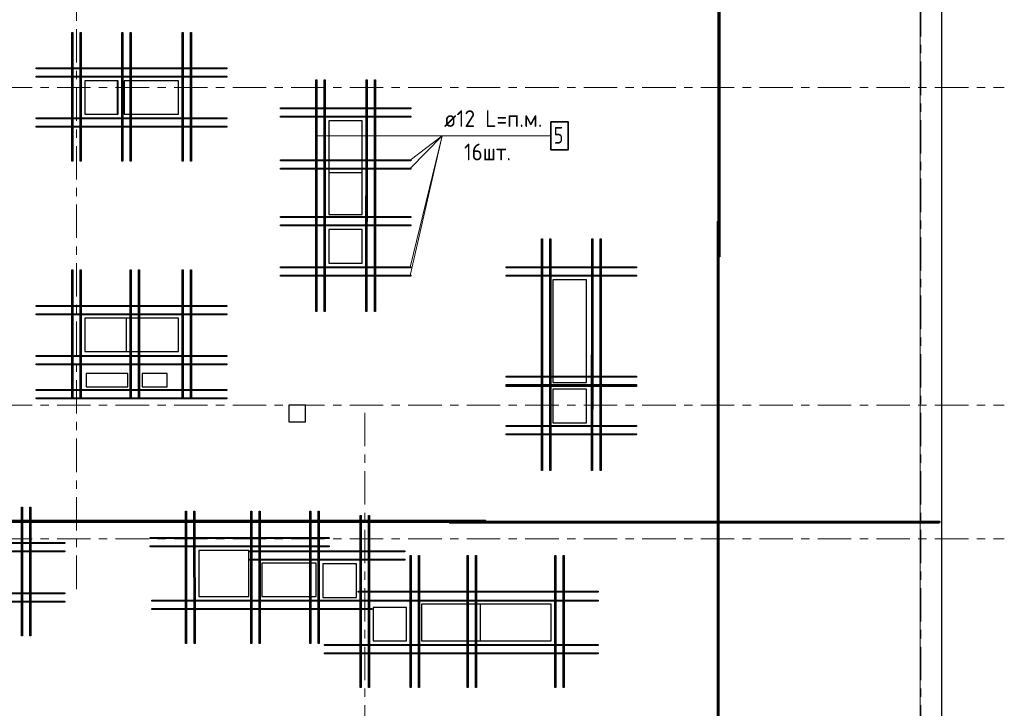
# Model space of a CAD drawing. Header units: metres. Extents: x -38 to 100, y -15 to 21.
# Tile 16 of 90: x 51 to 63, y 5 to 14. Entities that reach past the tile are written whole.
import ezdxf

# ---------------------------------------------------------------- set-up
doc = ezdxf.new("R2010")
doc.units = ezdxf.units.M
doc.linetypes.add('______11', pattern=[0.5, 0.4, -0.05, 0, -0.05])
doc.linetypes.add('______5', pattern=[1.1, 0.8, -0.1, 0.1, -0.1])
for name, color, linetype, lineweight in [('XR$2$Осевая линия (1)', 7, '______5', 13), ('XR$3$Арм. стержнями нижней зоны', 180, 'Continuous', 35), ('XR$3$Арм.стержн. Доп. арматура', 180, 'Continuous', 35), ('XR$3$ВК__отв в полу 1-2 эт', 220, 'Continuous', 25), ('XR$3$Перекрытие (1)', 7, 'Continuous', 35), ('XR$5$Арм. стержнями верхней зоны', 180, 'Continuous', 35), ('XR$5$Арм. стержнями нижней зоны', 180, 'Continuous', 35), ('XR$5$Арм.стержн. Доп. арматура', 180, 'Continuous', 35), ('XR$5$Общий слой (1)_1', 7, 'Continuous', 13), ('XR$5$Перекрытие (1)', 7, 'Continuous', 35)]:
    doc.layers.add(name, color=color, linetype=linetype, lineweight=lineweight)
doc.styles.add('ISOCPEUR', font='txt')

msp = doc.modelspace()

# ---------------------------------------------------------------- linework, layer by layer
at = {"layer": 'XR$2$Осевая линия (1)', "color": 253, "linetype": '______11', "lineweight": 13, "true_color": 0xa0a0a0, "transparency": 33554687}
for p, q in [((51.5, 6.8), (51.5, 19.78)), ((61.6, -3.39), (61.6, 19.78)), ((-2.63, 12.8), (62.6, 12.8)), ((-2.63, 9), (62.6, 9)), ((54.95, -3.39), (54.95, 8.98)), ((-2.63, 7.4), (62.6, 7.4))]:
    msp.add_line(p, q, dxfattribs=at)
at = {"layer": 'XR$3$Арм. стержнями нижней зоны', "color": 4, "linetype": 'Continuous', "lineweight": 50, "transparency": 33554687}
for points in [[(56.385, 7.6052), (44.685, 7.6052), (44.685, 7.6152), (56.385, 7.6152), (56.385, 7.6052)], [(61.825, 7.5952), (55.965, 7.5952), (55.965, 7.6052), (61.825, 7.6052), (61.825, 7.5952)]]:
    msp.add_lwpolyline(points, dxfattribs=at)
at = {"layer": 'XR$3$Арм.стержн. Доп. арматура', "color": 7, "linetype": 'Continuous', "lineweight": 13, "transparency": 33554687}
for q in [(54.3707, 12.2221), (54.3707, 12.2221), (54.4707, 12.2221), (54.4707, 12.2221), (54.9707, 12.2221), (54.9707, 12.2221), (55.0707, 12.2221), (55.0707, 12.2221), (55.4945, 10.6502), (55.4945, 10.5502), (55.4945, 10.6502), (55.4945, 10.5502), (55.4946, 11.8303), (55.4946, 11.9303), (55.4946, 11.8303), (55.4946, 11.9303), (57.1774, 12.222)]:
    msp.add_line((55.8774, 12.222), q, dxfattribs=at)
at = {"layer": 'XR$3$Арм.стержн. Доп. арматура', "color": 34, "linetype": 'Continuous', "lineweight": 25, "transparency": 33554687}
for points in [[(51.4441, 11.9202), (51.4441, 13.4602), (51.4561, 13.4602), (51.4561, 11.9202), (51.4441, 11.9202)], [(51.4441, 11.9202), (51.4441, 13.4602), (51.4561, 13.4602), (51.4561, 11.9202), (51.4441, 11.9202)], [(51.5441, 11.9202), (51.5441, 13.4602), (51.5561, 13.4602), (51.5561, 11.9202), (51.5441, 11.9202)], [(51.5441, 11.9202), (51.5441, 13.4602), (51.5561, 13.4602), (51.5561, 11.9202), (51.5441, 11.9202)], [(52.044, 11.9202), (52.044, 13.4602), (52.056, 13.4602), (52.056, 11.9202), (52.044, 11.9202)], [(52.044, 11.9202), (52.044, 13.4602), (52.056, 13.4602), (52.056, 11.9202), (52.044, 11.9202)], [(52.144, 11.9202), (52.144, 13.4602), (52.156, 13.4602), (52.156, 11.9202), (52.144, 11.9202)], [(52.144, 11.9202), (52.144, 13.4602), (52.156, 13.4602), (52.156, 11.9202), (52.144, 11.9202)], [(52.5801, 13.0241), (51.02, 13.0241), (51.02, 13.0361), (52.5801, 13.0361), (52.5801, 13.0241)], [(52.5801, 13.0241), (51.02, 13.0241), (51.02, 13.0361), (52.5801, 13.0361), (52.5801, 13.0241)], [(52.5801, 12.9241), (51.02, 12.9241), (51.02, 12.9361), (52.5801, 12.9361), (52.5801, 12.9241)], [(52.5801, 12.9241), (51.02, 12.9241), (51.02, 12.9361), (52.5801, 12.9361), (52.5801, 12.9241)], [(52.5801, 12.4243), (51.02, 12.4243), (51.02, 12.4363), (52.5801, 12.4363), (52.5801, 12.4243)], [(52.5801, 12.4243), (51.02, 12.4243), (51.02, 12.4363), (52.5801, 12.4363), (52.5801, 12.4243)], [(52.5801, 12.3243), (51.02, 12.3243), (51.02, 12.3363), (52.5801, 12.3363), (52.5801, 12.3243)], [(52.5801, 12.3243), (51.02, 12.3243), (51.02, 12.3363), (52.5801, 12.3363), (52.5801, 12.3243)], [(54.3645, 10.1202), (54.3647, 12.2708), (54.3767, 12.2708), (54.3765, 10.1202), (54.3645, 10.1202)], [(54.3645, 10.1202), (54.3647, 12.2708), (54.3767, 12.2708), (54.3765, 10.1202), (54.3645, 10.1202)], [(54.4645, 10.1202), (54.4647, 12.2708), (54.4767, 12.2708), (54.4765, 10.1202), (54.4645, 10.1202)], [(54.4645, 10.1202), (54.4647, 12.2708), (54.4767, 12.2708), (54.4765, 10.1202), (54.4645, 10.1202)], [(54.9645, 10.1202), (54.9647, 12.2708), (54.9767, 12.2708), (54.9765, 10.1202), (54.9645, 10.1202)], [(54.9645, 10.1202), (54.9647, 12.2708), (54.9767, 12.2708), (54.9765, 10.1202), (54.9645, 10.1202)], [(55.0645, 10.1202), (55.0647, 12.2708), (55.0767, 12.2708), (55.0765, 10.1202), (55.0645, 10.1202)], [(55.0645, 10.1202), (55.0647, 12.2708), (55.0767, 12.2708), (55.0765, 10.1202), (55.0645, 10.1202)], [(55.5006, 11.9243), (53.9406, 11.9243), (53.9406, 11.9363), (55.5006, 11.9363), (55.5006, 11.9243)], [(55.5006, 11.9243), (53.9406, 11.9243), (53.9406, 11.9363), (55.5006, 11.9363), (55.5006, 11.9243)], [(55.5006, 11.8243), (53.9406, 11.8243), (53.9406, 11.8363), (55.5006, 11.8363), (55.5006, 11.8243)], [(55.5006, 11.8243), (53.9406, 11.8243), (53.9406, 11.8363), (55.5006, 11.8363), (55.5006, 11.8243)], [(55.5005, 11.2441), (53.9405, 11.2441), (53.9405, 11.2561), (55.5005, 11.2561), (55.5005, 11.2441)], [(55.5005, 11.2441), (53.9405, 11.2441), (53.9405, 11.2561), (55.5005, 11.2561), (55.5005, 11.2441)], [(55.5005, 11.1441), (53.9405, 11.1441), (53.9405, 11.1561), (55.5005, 11.1561), (55.5005, 11.1441)], [(55.5005, 11.1441), (53.9405, 11.1441), (53.9405, 11.1561), (55.5005, 11.1561), (55.5005, 11.1441)], [(51.4441, 9.0784), (51.4441, 10.6184), (51.4561, 10.6184), (51.4561, 9.0784), (51.4441, 9.0784)], [(51.4441, 9.0784), (51.4441, 10.6184), (51.4561, 10.6184), (51.4561, 9.0784), (51.4441, 9.0784)], [(51.5441, 9.0784), (51.5441, 10.6184), (51.5561, 10.6184), (51.5561, 9.0784), (51.5441, 9.0784)], [(51.5441, 9.0784), (51.5441, 10.6184), (51.5561, 10.6184), (51.5561, 9.0784), (51.5441, 9.0784)], [(52.144, 9.0784), (52.144, 10.6184), (52.156, 10.6184), (52.156, 9.0784), (52.144, 9.0784)], [(52.144, 9.0784), (52.144, 10.6184), (52.156, 10.6184), (52.156, 9.0784), (52.144, 9.0784)], [(52.244, 9.0784), (52.244, 10.6184), (52.256, 10.6184), (52.256, 9.0784), (52.244, 9.0784)], [(52.244, 9.0784), (52.244, 10.6184), (52.256, 10.6184), (52.256, 9.0784), (52.244, 9.0784)], [(55.5005, 10.6442), (53.9405, 10.6442), (53.9405, 10.6562), (55.5005, 10.6562), (55.5005, 10.6442)], [(55.5005, 10.6442), (53.9405, 10.6442), (53.9405, 10.6562), (55.5005, 10.6562), (55.5005, 10.6442)], [(55.5005, 10.5442), (53.9405, 10.5442), (53.9405, 10.5562), (55.5005, 10.5562), (55.5005, 10.5442)], [(55.5005, 10.5442), (53.9405, 10.5442), (53.9405, 10.5562), (55.5005, 10.5562), (55.5005, 10.5442)], [(52.6801, 10.1823), (51.02, 10.1823), (51.02, 10.1943), (52.6801, 10.1943), (52.6801, 10.1823)], [(52.6801, 10.1823), (51.02, 10.1823), (51.02, 10.1943), (52.6801, 10.1943), (52.6801, 10.1823)], [(52.6801, 10.0823), (51.02, 10.0823), (51.02, 10.0943), (52.6801, 10.0943), (52.6801, 10.0823)], [(52.6801, 10.0823), (51.02, 10.0823), (51.02, 10.0943), (52.6801, 10.0943), (52.6801, 10.0823)], [(57.0639, 8.2201), (57.064, 9.6798), (57.076, 9.6798), (57.0759, 8.2201), (57.0639, 8.2201)], [(57.0639, 8.2201), (57.064, 9.6798), (57.076, 9.6798), (57.0759, 8.2201), (57.0639, 8.2201)], [(57.1639, 8.2201), (57.164, 9.6798), (57.176, 9.6798), (57.1759, 8.2201), (57.1639, 8.2201)], [(57.1639, 8.2201), (57.164, 9.6798), (57.176, 9.6798), (57.1759, 8.2201), (57.1639, 8.2201)], [(57.6639, 8.2201), (57.664, 9.6798), (57.676, 9.6798), (57.6759, 8.2201), (57.6639, 8.2201)], [(57.6639, 8.2201), (57.664, 9.6798), (57.676, 9.6798), (57.6759, 8.2201), (57.6639, 8.2201)], [(57.7639, 8.2201), (57.764, 9.6798), (57.776, 9.6798), (57.7759, 8.2201), (57.7639, 8.2201)], [(57.7639, 8.2201), (57.764, 9.6798), (57.776, 9.6798), (57.7759, 8.2201), (57.7639, 8.2201)], [(52.6801, 9.5825), (51.02, 9.5824), (51.02, 9.5944), (52.6801, 9.5945), (52.6801, 9.5825)], [(52.6801, 9.5825), (51.02, 9.5824), (51.02, 9.5944), (52.6801, 9.5945), (52.6801, 9.5825)], [(52.6801, 9.4825), (51.02, 9.4824), (51.02, 9.4944), (52.6801, 9.4945), (52.6801, 9.4825)], [(52.6801, 9.4825), (51.02, 9.4824), (51.02, 9.4944), (52.6801, 9.4945), (52.6801, 9.4825)], [(58.1999, 9.3333), (56.6399, 9.3333), (56.6399, 9.3453), (58.1999, 9.3453), (58.1999, 9.3333)], [(58.1999, 9.3333), (56.6399, 9.3333), (56.6399, 9.3453), (58.1999, 9.3453), (58.1999, 9.3333)], [(58.1999, 9.2333), (56.6399, 9.2333), (56.6399, 9.2453), (58.1999, 9.2453), (58.1999, 9.2333)], [(58.1999, 9.2333), (56.6399, 9.2333), (56.6399, 9.2453), (58.1999, 9.2453), (58.1999, 9.2333)], [(58.1999, 8.7441), (56.6399, 8.7441), (56.6399, 8.7561), (58.1999, 8.7561), (58.1999, 8.7441)], [(58.1999, 8.7441), (56.6399, 8.7441), (56.6399, 8.7561), (58.1999, 8.7561), (58.1999, 8.7441)], [(58.1999, 8.6441), (56.6399, 8.6441), (56.6399, 8.6561), (58.1999, 8.6561), (58.1999, 8.6441)], [(58.1999, 8.6441), (56.6399, 8.6441), (56.6399, 8.6561), (58.1999, 8.6561), (58.1999, 8.6441)], [(52.8071, 6.1501), (52.807, 7.7301), (52.819, 7.7301), (52.8191, 6.1501), (52.8071, 6.1501)], [(52.8071, 6.1501), (52.807, 7.7301), (52.819, 7.7301), (52.8191, 6.1501), (52.8071, 6.1501)], [(52.9071, 6.1501), (52.907, 7.7301), (52.919, 7.7301), (52.9191, 6.1501), (52.9071, 6.1501)], [(52.9071, 6.1501), (52.907, 7.7301), (52.919, 7.7301), (52.9191, 6.1501), (52.9071, 6.1501)], [(53.5869, 6.1501), (53.5869, 7.7301), (53.5989, 7.7301), (53.5989, 6.1501), (53.5869, 6.1501)], [(53.5869, 6.1501), (53.5869, 7.7301), (53.5989, 7.7301), (53.5989, 6.1501), (53.5869, 6.1501)], [(53.6869, 6.1501), (53.6869, 7.7301), (53.6989, 7.7301), (53.6989, 6.1501), (53.6869, 6.1501)], [(53.6869, 6.1501), (53.6869, 7.7301), (53.6989, 7.7301), (53.6989, 6.1501), (53.6869, 6.1501)], [(54.2911, 6.1501), (54.2911, 7.7301), (54.3031, 7.7301), (54.3031, 6.1501), (54.2911, 6.1501)], [(54.2911, 6.1501), (54.2911, 7.7301), (54.3031, 7.7301), (54.3031, 6.1501), (54.2911, 6.1501)], [(54.3911, 6.1501), (54.3911, 7.7301), (54.4031, 7.7301), (54.4031, 6.1501), (54.3911, 6.1501)], [(54.3911, 6.1501), (54.3911, 7.7301), (54.4031, 7.7301), (54.4031, 6.1501), (54.3911, 6.1501)], [(54.8941, 5.6202), (54.8941, 7.6802), (54.9061, 7.6802), (54.9061, 5.6202), (54.8941, 5.6202)], [(54.8941, 5.6202), (54.8941, 7.6802), (54.9061, 7.6802), (54.9061, 5.6202), (54.8941, 5.6202)], [(54.9941, 5.6202), (54.9941, 7.6802), (55.0061, 7.6802), (55.0061, 5.6202), (54.9941, 5.6202)], [(54.9941, 5.6202), (54.9941, 7.6802), (55.0061, 7.6802), (55.0061, 5.6202), (54.9941, 5.6202)], [(54.523, 7.404), (52.383, 7.404), (52.383, 7.416), (54.523, 7.416), (54.523, 7.404)], [(54.523, 7.404), (52.383, 7.404), (52.383, 7.416), (54.523, 7.416), (54.523, 7.404)], [(54.523, 7.304), (52.383, 7.304), (52.383, 7.316), (54.523, 7.316), (54.523, 7.304)], [(54.523, 7.304), (52.383, 7.304), (52.383, 7.316), (54.523, 7.316), (54.523, 7.304)], [(53.57, 7.2556), (55.43, 7.2563), (55.43, 7.2443), (53.57, 7.2436), (53.57, 7.2556)], [(53.57, 7.2556), (55.43, 7.2563), (55.43, 7.2443), (53.57, 7.2436), (53.57, 7.2556)], [(55.4942, 5.6202), (55.4943, 7.2002), (55.5063, 7.2002), (55.5062, 5.6202), (55.4942, 5.6202)], [(55.4942, 5.6202), (55.4943, 7.2002), (55.5063, 7.2002), (55.5062, 5.6202), (55.4942, 5.6202)], [(55.5942, 5.6202), (55.5943, 7.2002), (55.6063, 7.2002), (55.6062, 5.6202), (55.5942, 5.6202)], [(55.5942, 5.6202), (55.5943, 7.2002), (55.6063, 7.2002), (55.6062, 5.6202), (55.5942, 5.6202)], [(56.1734, 5.6202), (56.1734, 7.2002), (56.1854, 7.2002), (56.1854, 5.6202), (56.1734, 5.6202)], [(56.1734, 5.6202), (56.1734, 7.2002), (56.1854, 7.2002), (56.1854, 5.6202), (56.1734, 5.6202)], [(56.2734, 5.6202), (56.2734, 7.2002), (56.2854, 7.2002), (56.2854, 5.6202), (56.2734, 5.6202)], [(56.2734, 5.6202), (56.2734, 7.2002), (56.2854, 7.2002), (56.2854, 5.6202), (56.2734, 5.6202)], [(57.2239, 5.6202), (57.2239, 7.2002), (57.2359, 7.2002), (57.2359, 5.6202), (57.2239, 5.6202)], [(57.2239, 5.6202), (57.2239, 7.2002), (57.2359, 7.2002), (57.2359, 5.6202), (57.2239, 5.6202)], [(57.3239, 5.6202), (57.3239, 7.2002), (57.3359, 7.2002), (57.3359, 5.6202), (57.3239, 5.6202)], [(57.3239, 5.6202), (57.3239, 7.2002), (57.3359, 7.2002), (57.3359, 5.6202), (57.3239, 5.6202)], [(53.5701, 7.1556), (55.4301, 7.1563), (55.4301, 7.1443), (53.5701, 7.1436), (53.5701, 7.1556)], [(53.5701, 7.1556), (55.4301, 7.1563), (55.4301, 7.1443), (53.5701, 7.1436), (53.5701, 7.1556)], [(57.74, 6.7641), (54.87, 6.7641), (54.87, 6.7761), (57.74, 6.7761), (57.74, 6.7641)], [(57.74, 6.7641), (54.87, 6.7641), (54.87, 6.7761), (57.74, 6.7761), (57.74, 6.7641)], [(52.403, 6.6662), (55.353, 6.6661), (55.353, 6.6541), (52.403, 6.6542), (52.403, 6.6662)], [(52.403, 6.6662), (55.353, 6.6661), (55.353, 6.6541), (52.403, 6.6542), (52.403, 6.6662)], [(57.74, 6.6542), (54.47, 6.6541), (54.47, 6.6661), (57.74, 6.6662), (57.74, 6.6542)], [(57.74, 6.6542), (54.47, 6.6541), (54.47, 6.6661), (57.74, 6.6662), (57.74, 6.6542)], [(52.403, 6.5662), (55.033, 6.5661), (55.033, 6.5541), (52.403, 6.5542), (52.403, 6.5662)], [(52.403, 6.5662), (55.033, 6.5661), (55.033, 6.5541), (52.403, 6.5542), (52.403, 6.5662)], [(57.74, 6.1243), (54.47, 6.1242), (54.47, 6.1362), (57.74, 6.1363), (57.74, 6.1243)], [(57.74, 6.1243), (54.47, 6.1242), (54.47, 6.1362), (57.74, 6.1363), (57.74, 6.1243)], [(57.74, 6.0243), (54.47, 6.0242), (54.47, 6.0362), (57.74, 6.0363), (57.74, 6.0243)], [(57.74, 6.0243), (54.47, 6.0242), (54.47, 6.0362), (57.74, 6.0363), (57.74, 6.0243)]]:
    msp.add_lwpolyline(points, dxfattribs=at)
at = {"layer": 'XR$3$Арм.стержн. Доп. арматура', "color": 7, "linetype": 'Continuous', "lineweight": 35, "transparency": 33554687}
msp.add_lwpolyline([(57.1774, 12.0553), (57.3841, 12.0553), (57.3841, 12.3887), (57.1774, 12.3887), (57.1774, 12.0553)], dxfattribs=at)
at = {"layer": 'XR$3$ВК__отв в полу 1-2 эт', "color": 7, "linetype": 'Continuous', "lineweight": 13, "transparency": 33554687}
msp.add_lwpolyline([(61.5919, -0.2051), (61.5919, 16.4849), (45.9119, 16.4849), (45.9119, 12.0549), (43.0719, 12.0549), (43.0719, 11.5249), (40.7619, 11.5249), (40.7619, 16.3949), (32.9919, 16.3949), (32.9919, 9.0449)], dxfattribs=at)
at = {"layer": 'XR$3$Перекрытие (1)', "color": 7, "linetype": 'Continuous', "lineweight": 25, "transparency": 33554687}
for p, q in [((61.85, 16.6502), (61.85, -0.2498)), ((51.6, 12.8802), (51.6, 12.4802)), ((52, 12.8802), (51.6, 12.8802)), ((52, 12.4802), (52, 12.8802)), ((51.6, 12.4802), (52, 12.4802)), ((54.5206, 11.7803), (54.5206, 11.2803)), ((54.9206, 11.7803), (54.5206, 11.7803)), ((54.9206, 11.2803), (54.9206, 11.7803)), ((54.5206, 11.2803), (54.9206, 11.2803)), ((54.5206, 11.1002), (54.5206, 10.7002)), ((54.9206, 11.1002), (54.5206, 11.1002)), ((54.9206, 10.7002), (54.9206, 11.1002)), ((54.5206, 10.7002), (54.9206, 10.7002)), ((51.6, 10.0404), (51.6, 9.6404)), ((52.1, 10.0404), (51.6, 10.0404)), ((52.1, 9.6404), (52.1, 10.0404)), ((51.6, 9.6404), (52.1, 9.6404)), ((51.6156, 9.3795), (51.6156, 9.2195)), ((52.1156, 9.3795), (51.6156, 9.3795)), ((52.1156, 9.2195), (52.1156, 9.3795)), ((52.2856, 9.3795), (52.2856, 9.2195)), ((52.5856, 9.3795), (52.2856, 9.3795)), ((52.5856, 9.2195), (52.5856, 9.3795)), ((51.6156, 9.2195), (52.1156, 9.2195)), ((52.2856, 9.2195), (52.5856, 9.2195)), ((57.2005, 9.1893), (57.2005, 8.7893)), ((57.6005, 9.1893), (57.2005, 9.1893)), ((57.6005, 8.7893), (57.6005, 9.1893)), ((54.04, 9.0002), (54.04, 8.8003)), ((54.24, 9.0002), (54.04, 9.0002)), ((54.24, 8.8003), (54.24, 9.0002)), ((54.04, 8.8003), (54.24, 8.8003)), ((57.2005, 8.7893), (57.6005, 8.7893)), ((52.963, 7.2601), (52.963, 6.7101)), ((53.563, 7.2601), (52.963, 7.2601)), ((53.563, 6.7101), (53.563, 7.2601)), ((54.4501, 7.1002), (54.4501, 6.7002)), ((54.8501, 7.1002), (54.4501, 7.1002)), ((54.8501, 6.7002), (54.8501, 7.1002)), ((52.963, 6.7101), (53.563, 6.7101)), ((54.4501, 6.7002), (54.8501, 6.7002)), ((56.3297, 6.6202), (56.3297, 6.1802)), ((57.1797, 6.6202), (56.3297, 6.6202)), ((57.1797, 6.1802), (57.1797, 6.6202)), ((55.05, 6.5802), (55.05, 6.1802)), ((55.45, 6.5802), (55.05, 6.5802)), ((55.45, 6.1802), (55.45, 6.5802)), ((55.05, 6.1802), (55.45, 6.1802)), ((56.3297, 6.1802), (57.1797, 6.1802))]:
    msp.add_line(p, q, dxfattribs=at)
at = {"layer": 'XR$5$Арм. стержнями верхней зоны', "color": 4, "linetype": 'Continuous', "lineweight": 50, "transparency": 33554687}
for points in [[(59.1925, 16.6252), (59.1925, 10.7752), (59.1825, 10.7752), (59.1825, 16.6252), (59.1925, 16.6252)], [(59.1825, 11.1952), (59.1825, -0.2248), (59.1725, -0.2248), (59.1725, 11.1952), (59.1825, 11.1952)]]:
    msp.add_lwpolyline(points, dxfattribs=at)
at = {"layer": 'XR$5$Арм. стержнями нижней зоны', "color": 4, "linetype": 'Continuous', "lineweight": 50, "transparency": 33554687}
for points in [[(56.395, 7.6052), (44.695, 7.6052), (44.695, 7.6152), (56.395, 7.6152), (56.395, 7.6052)], [(61.825, 7.5952), (55.975, 7.5952), (55.975, 7.6052), (61.825, 7.6052), (61.825, 7.5952)]]:
    msp.add_lwpolyline(points, dxfattribs=at)
at = {"layer": 'XR$5$Арм.стержн. Доп. арматура', "color": 34, "linetype": 'Continuous', "lineweight": 25, "transparency": 33554687}
for points in [[(51.4441, 11.9202), (51.4441, 13.4602), (51.4561, 13.4602), (51.4561, 11.9202), (51.4441, 11.9202)], [(51.4441, 11.9202), (51.4441, 13.4602), (51.4561, 13.4602), (51.4561, 11.9202), (51.4441, 11.9202)], [(51.5441, 11.9202), (51.5441, 13.4602), (51.5561, 13.4602), (51.5561, 11.9202), (51.5441, 11.9202)], [(51.5441, 11.9202), (51.5441, 13.4602), (51.5561, 13.4602), (51.5561, 11.9202), (51.5441, 11.9202)], [(52.0438, 11.9202), (52.0438, 13.4602), (52.0558, 13.4602), (52.0558, 11.9202), (52.0438, 11.9202)], [(52.0438, 11.9202), (52.0438, 13.4602), (52.0558, 13.4602), (52.0558, 11.9202), (52.0438, 11.9202)], [(52.7639, 11.9202), (52.7639, 13.4602), (52.7759, 13.4602), (52.7759, 11.9202), (52.7639, 11.9202)], [(52.7639, 11.9202), (52.7639, 13.4602), (52.7759, 13.4602), (52.7759, 11.9202), (52.7639, 11.9202)], [(52.8639, 11.9202), (52.8639, 13.4602), (52.8759, 13.4602), (52.8759, 11.9202), (52.8639, 11.9202)], [(52.8639, 11.9202), (52.8639, 13.4602), (52.8759, 13.4602), (52.8759, 11.9202), (52.8639, 11.9202)], [(53.3, 13.0241), (51.02, 13.0241), (51.02, 13.0361), (53.3, 13.0361), (53.3, 13.0241)], [(53.3, 13.0241), (51.02, 13.0241), (51.02, 13.0361), (53.3, 13.0361), (53.3, 13.0241)], [(53.3, 12.9241), (51.02, 12.9241), (51.02, 12.9361), (53.3, 12.9361), (53.3, 12.9241)], [(53.3, 12.9241), (51.02, 12.9241), (51.02, 12.9361), (53.3, 12.9361), (53.3, 12.9241)], [(54.3645, 10.1202), (54.3647, 12.8908), (54.3767, 12.8908), (54.3765, 10.1202), (54.3645, 10.1202)], [(54.3645, 10.1202), (54.3647, 12.8908), (54.3767, 12.8908), (54.3765, 10.1202), (54.3645, 10.1202)], [(54.4645, 10.1202), (54.4647, 12.8908), (54.4767, 12.8908), (54.4765, 10.1202), (54.4645, 10.1202)], [(54.4645, 10.1202), (54.4647, 12.8908), (54.4767, 12.8908), (54.4765, 10.1202), (54.4645, 10.1202)], [(54.9645, 10.1202), (54.9647, 12.8908), (54.9767, 12.8908), (54.9765, 10.1202), (54.9645, 10.1202)], [(54.9645, 10.1202), (54.9647, 12.8908), (54.9767, 12.8908), (54.9765, 10.1202), (54.9645, 10.1202)], [(55.0645, 10.1202), (55.0647, 12.8908), (55.0767, 12.8908), (55.0765, 10.1202), (55.0645, 10.1202)], [(55.0645, 10.1202), (55.0647, 12.8908), (55.0767, 12.8908), (55.0765, 10.1202), (55.0645, 10.1202)], [(55.5006, 12.5443), (53.9406, 12.5443), (53.9406, 12.5563), (55.5006, 12.5563), (55.5006, 12.5443)], [(55.5006, 12.5443), (53.9406, 12.5443), (53.9406, 12.5563), (55.5006, 12.5563), (55.5006, 12.5443)], [(53.3, 12.4243), (51.02, 12.4243), (51.02, 12.4363), (53.3, 12.4363), (53.3, 12.4243)], [(53.3, 12.4243), (51.02, 12.4243), (51.02, 12.4363), (53.3, 12.4363), (53.3, 12.4243)], [(55.5006, 12.4443), (53.9406, 12.4443), (53.9406, 12.4563), (55.5006, 12.4563), (55.5006, 12.4443)], [(55.5006, 12.4443), (53.9406, 12.4443), (53.9406, 12.4563), (55.5006, 12.4563), (55.5006, 12.4443)], [(53.3, 12.3243), (51.02, 12.3243), (51.02, 12.3363), (53.3, 12.3363), (53.3, 12.3243)], [(53.3, 12.3243), (51.02, 12.3243), (51.02, 12.3363), (53.3, 12.3363), (53.3, 12.3243)], [(57.0639, 8.2201), (57.064, 10.9907), (57.076, 10.9907), (57.0759, 8.2201), (57.0639, 8.2201)], [(57.0639, 8.2201), (57.064, 10.9907), (57.076, 10.9907), (57.0759, 8.2201), (57.0639, 8.2201)], [(57.1639, 8.2201), (57.164, 10.9907), (57.176, 10.9907), (57.1759, 8.2201), (57.1639, 8.2201)], [(57.1639, 8.2201), (57.164, 10.9907), (57.176, 10.9907), (57.1759, 8.2201), (57.1639, 8.2201)], [(57.6639, 8.2201), (57.664, 10.9907), (57.676, 10.9907), (57.6759, 8.2201), (57.6639, 8.2201)], [(57.6639, 8.2201), (57.664, 10.9907), (57.676, 10.9907), (57.6759, 8.2201), (57.6639, 8.2201)], [(57.7639, 8.2201), (57.764, 10.9907), (57.776, 10.9907), (57.7759, 8.2201), (57.7639, 8.2201)], [(57.7639, 8.2201), (57.764, 10.9907), (57.776, 10.9907), (57.7759, 8.2201), (57.7639, 8.2201)], [(51.4441, 9.0784), (51.4441, 10.6184), (51.4561, 10.6184), (51.4561, 9.0784), (51.4441, 9.0784)], [(51.4441, 9.0784), (51.4441, 10.6184), (51.4561, 10.6184), (51.4561, 9.0784), (51.4441, 9.0784)], [(51.5441, 9.0784), (51.5441, 10.6184), (51.5561, 10.6184), (51.5561, 9.0784), (51.5441, 9.0784)], [(51.5441, 9.0784), (51.5441, 10.6184), (51.5561, 10.6184), (51.5561, 9.0784), (51.5441, 9.0784)], [(52.764, 9.0784), (52.764, 10.6184), (52.776, 10.6184), (52.776, 9.0784), (52.764, 9.0784)], [(52.764, 9.0784), (52.764, 10.6184), (52.776, 10.6184), (52.776, 9.0784), (52.764, 9.0784)], [(52.864, 9.0784), (52.864, 10.6184), (52.876, 10.6184), (52.876, 9.0784), (52.864, 9.0784)], [(52.864, 9.0784), (52.864, 10.6184), (52.876, 10.6184), (52.876, 9.0784), (52.864, 9.0784)], [(55.5005, 10.6442), (53.9405, 10.6442), (53.9405, 10.6562), (55.5005, 10.6562), (55.5005, 10.6442)], [(55.5005, 10.6442), (53.9405, 10.6442), (53.9405, 10.6562), (55.5005, 10.6562), (55.5005, 10.6442)], [(58.1999, 10.6442), (56.6399, 10.6442), (56.6399, 10.6562), (58.1999, 10.6562), (58.1999, 10.6442)], [(58.1999, 10.6442), (56.6399, 10.6442), (56.6399, 10.6562), (58.1999, 10.6562), (58.1999, 10.6442)], [(55.5005, 10.5442), (53.9405, 10.5442), (53.9405, 10.5562), (55.5005, 10.5562), (55.5005, 10.5442)], [(55.5005, 10.5442), (53.9405, 10.5442), (53.9405, 10.5562), (55.5005, 10.5562), (55.5005, 10.5442)], [(58.1999, 10.5442), (56.6399, 10.5442), (56.6399, 10.5562), (58.1999, 10.5562), (58.1999, 10.5442)], [(58.1999, 10.5442), (56.6399, 10.5442), (56.6399, 10.5562), (58.1999, 10.5562), (58.1999, 10.5442)], [(53.3001, 10.1823), (51.02, 10.1823), (51.02, 10.1943), (53.3001, 10.1943), (53.3001, 10.1823)], [(53.3001, 10.1823), (51.02, 10.1823), (51.02, 10.1943), (53.3001, 10.1943), (53.3001, 10.1823)], [(53.3001, 10.0823), (51.02, 10.0823), (51.02, 10.0943), (53.3001, 10.0943), (53.3001, 10.0823)], [(53.3001, 10.0823), (51.02, 10.0823), (51.02, 10.0943), (53.3001, 10.0943), (53.3001, 10.0823)], [(53.3001, 9.5825), (51.02, 9.5824), (51.02, 9.5944), (53.3001, 9.5945), (53.3001, 9.5825)], [(53.3001, 9.5825), (51.02, 9.5824), (51.02, 9.5944), (53.3001, 9.5945), (53.3001, 9.5825)], [(53.3001, 9.4825), (51.02, 9.4824), (51.02, 9.4944), (53.3001, 9.4945), (53.3001, 9.4825)], [(53.3001, 9.4825), (51.02, 9.4824), (51.02, 9.4944), (53.3001, 9.4945), (53.3001, 9.4825)], [(58.1999, 9.2225), (56.6399, 9.2225), (56.6399, 9.2345), (58.1999, 9.2345), (58.1999, 9.2225)], [(58.1999, 9.2225), (56.6399, 9.2225), (56.6399, 9.2345), (58.1999, 9.2345), (58.1999, 9.2225)], [(53.3001, 9.1745), (51.02, 9.1745), (51.02, 9.1865), (53.3001, 9.1865), (53.3001, 9.1745)], [(53.3001, 9.1745), (51.02, 9.1745), (51.02, 9.1865), (53.3001, 9.1865), (53.3001, 9.1745)], [(53.3001, 9.0745), (51.02, 9.0745), (51.02, 9.0865), (53.3001, 9.0865), (53.3001, 9.0745)], [(53.3001, 9.0745), (51.02, 9.0745), (51.02, 9.0865), (53.3001, 9.0865), (53.3001, 9.0745)], [(58.1999, 8.7441), (56.6399, 8.7441), (56.6399, 8.7561), (58.1999, 8.7561), (58.1999, 8.7441)], [(58.1999, 8.7441), (56.6399, 8.7441), (56.6399, 8.7561), (58.1999, 8.7561), (58.1999, 8.7441)], [(58.1999, 8.6441), (56.6399, 8.6441), (56.6399, 8.6561), (58.1999, 8.6561), (58.1999, 8.6441)], [(58.1999, 8.6441), (56.6399, 8.6441), (56.6399, 8.6561), (58.1999, 8.6561), (58.1999, 8.6441)], [(50.844, 6.2402), (50.844, 7.7802), (50.856, 7.7802), (50.856, 6.2402), (50.844, 6.2402)], [(50.844, 6.2402), (50.844, 7.7802), (50.856, 7.7802), (50.856, 6.2402), (50.844, 6.2402)], [(50.944, 6.2402), (50.944, 7.7802), (50.956, 7.7802), (50.956, 6.2402), (50.944, 6.2402)], [(50.944, 6.2402), (50.944, 7.7802), (50.956, 7.7802), (50.956, 6.2402), (50.944, 6.2402)], [(52.8071, 6.1501), (52.807, 7.7301), (52.819, 7.7301), (52.8191, 6.1501), (52.8071, 6.1501)], [(52.8071, 6.1501), (52.807, 7.7301), (52.819, 7.7301), (52.8191, 6.1501), (52.8071, 6.1501)], [(52.9071, 6.1501), (52.907, 7.7301), (52.919, 7.7301), (52.9191, 6.1501), (52.9071, 6.1501)], [(52.9071, 6.1501), (52.907, 7.7301), (52.919, 7.7301), (52.9191, 6.1501), (52.9071, 6.1501)], [(53.5869, 6.1501), (53.5869, 7.7301), (53.5989, 7.7301), (53.5989, 6.1501), (53.5869, 6.1501)], [(53.5869, 6.1501), (53.5869, 7.7301), (53.5989, 7.7301), (53.5989, 6.1501), (53.5869, 6.1501)], [(53.6869, 6.1501), (53.6869, 7.7301), (53.6989, 7.7301), (53.6989, 6.1501), (53.6869, 6.1501)], [(53.6869, 6.1501), (53.6869, 7.7301), (53.6989, 7.7301), (53.6989, 6.1501), (53.6869, 6.1501)], [(54.3911, 6.1501), (54.3911, 7.7301), (54.4031, 7.7301), (54.4031, 6.1501), (54.3911, 6.1501)], [(54.3911, 6.1501), (54.3911, 7.7301), (54.4031, 7.7301), (54.4031, 6.1501), (54.3911, 6.1501)], [(54.8941, 5.6202), (54.8941, 7.6802), (54.9061, 7.6802), (54.9061, 5.6202), (54.8941, 5.6202)], [(54.8941, 5.6202), (54.8941, 7.6802), (54.9061, 7.6802), (54.9061, 5.6202), (54.8941, 5.6202)], [(54.9941, 5.6202), (54.9941, 7.6802), (55.0061, 7.6802), (55.0061, 5.6202), (54.9941, 5.6202)], [(54.9941, 5.6202), (54.9941, 7.6802), (55.0061, 7.6802), (55.0061, 5.6202), (54.9941, 5.6202)], [(51.3601, 7.3442), (48.98, 7.3442), (48.98, 7.3562), (51.3601, 7.3562), (51.3601, 7.3442)], [(51.3601, 7.3442), (48.98, 7.3442), (48.98, 7.3562), (51.3601, 7.3562), (51.3601, 7.3442)], [(54.103, 7.404), (52.383, 7.404), (52.383, 7.416), (54.103, 7.416), (54.103, 7.404)], [(54.103, 7.404), (52.383, 7.404), (52.383, 7.416), (54.103, 7.416), (54.103, 7.404)], [(54.103, 7.304), (52.383, 7.304), (52.383, 7.316), (54.103, 7.316), (54.103, 7.304)], [(54.103, 7.304), (52.383, 7.304), (52.383, 7.316), (54.103, 7.316), (54.103, 7.304)], [(51.3601, 7.2442), (48.98, 7.2442), (48.98, 7.2562), (51.3601, 7.2562), (51.3601, 7.2442)], [(51.3601, 7.2442), (48.98, 7.2442), (48.98, 7.2562), (51.3601, 7.2562), (51.3601, 7.2442)], [(53.57, 7.2556), (55.43, 7.2563), (55.43, 7.2443), (53.57, 7.2436), (53.57, 7.2556)], [(53.57, 7.2556), (55.43, 7.2563), (55.43, 7.2443), (53.57, 7.2436), (53.57, 7.2556)], [(55.4942, 5.6202), (55.4943, 7.2002), (55.5063, 7.2002), (55.5062, 5.6202), (55.4942, 5.6202)], [(55.4942, 5.6202), (55.4943, 7.2002), (55.5063, 7.2002), (55.5062, 5.6202), (55.4942, 5.6202)], [(55.5942, 5.6202), (55.5943, 7.2002), (55.6063, 7.2002), (55.6062, 5.6202), (55.5942, 5.6202)], [(55.5942, 5.6202), (55.5943, 7.2002), (55.6063, 7.2002), (55.6062, 5.6202), (55.5942, 5.6202)], [(57.2239, 5.6202), (57.2239, 7.2002), (57.2359, 7.2002), (57.2359, 5.6202), (57.2239, 5.6202)], [(57.2239, 5.6202), (57.2239, 7.2002), (57.2359, 7.2002), (57.2359, 5.6202), (57.2239, 5.6202)], [(57.3239, 5.6202), (57.3239, 7.2002), (57.3359, 7.2002), (57.3359, 5.6202), (57.3239, 5.6202)], [(57.3239, 5.6202), (57.3239, 7.2002), (57.3359, 7.2002), (57.3359, 5.6202), (57.3239, 5.6202)], [(53.5701, 7.1556), (55.4301, 7.1563), (55.4301, 7.1443), (53.5701, 7.1436), (53.5701, 7.1556)], [(53.5701, 7.1556), (55.4301, 7.1563), (55.4301, 7.1443), (53.5701, 7.1436), (53.5701, 7.1556)], [(51.3601, 6.7443), (48.98, 6.7443), (48.98, 6.7563), (51.3601, 6.7563), (51.3601, 6.7443)], [(51.3601, 6.7443), (48.98, 6.7443), (48.98, 6.7563), (51.3601, 6.7563), (51.3601, 6.7443)], [(57.74, 6.7641), (54.87, 6.7641), (54.87, 6.7761), (57.74, 6.7761), (57.74, 6.7641)], [(57.74, 6.7641), (54.87, 6.7641), (54.87, 6.7761), (57.74, 6.7761), (57.74, 6.7641)], [(51.3601, 6.6443), (48.98, 6.6443), (48.98, 6.6563), (51.3601, 6.6563), (51.3601, 6.6443)], [(51.3601, 6.6443), (48.98, 6.6443), (48.98, 6.6563), (51.3601, 6.6563), (51.3601, 6.6443)], [(52.403, 6.6662), (55.353, 6.6661), (55.353, 6.6541), (52.403, 6.6542), (52.403, 6.6662)], [(52.403, 6.6662), (55.353, 6.6661), (55.353, 6.6541), (52.403, 6.6542), (52.403, 6.6662)], [(57.74, 6.6542), (54.47, 6.6541), (54.47, 6.6661), (57.74, 6.6662), (57.74, 6.6542)], [(57.74, 6.6542), (54.47, 6.6541), (54.47, 6.6661), (57.74, 6.6662), (57.74, 6.6542)], [(52.403, 6.5662), (55.033, 6.5661), (55.033, 6.5541), (52.403, 6.5542), (52.403, 6.5662)], [(52.403, 6.5662), (55.033, 6.5661), (55.033, 6.5541), (52.403, 6.5542), (52.403, 6.5662)], [(57.74, 6.1243), (54.47, 6.1242), (54.47, 6.1362), (57.74, 6.1363), (57.74, 6.1243)], [(57.74, 6.1243), (54.47, 6.1242), (54.47, 6.1362), (57.74, 6.1363), (57.74, 6.1243)], [(57.74, 6.0243), (54.47, 6.0242), (54.47, 6.0362), (57.74, 6.0363), (57.74, 6.0243)], [(57.74, 6.0243), (54.47, 6.0242), (54.47, 6.0362), (57.74, 6.0363), (57.74, 6.0243)]]:
    msp.add_lwpolyline(points, dxfattribs=at)
at = {"layer": 'XR$5$Общий слой (1)_1', "color": 7, "linetype": 'Continuous', "lineweight": 13, "transparency": 33554687}
msp.add_lwpolyline([(61.5919, -0.2051), (61.5919, 16.4849), (45.9119, 16.4849), (45.9119, 12.0549), (43.0719, 12.0549), (43.0719, 11.5249), (40.7619, 11.5249), (40.7619, 16.3949), (32.9919, 16.3949), (32.9919, 9.0449)], dxfattribs=at)
at = {"layer": 'XR$5$Перекрытие (1)', "color": 7, "linetype": 'Continuous', "lineweight": 25, "transparency": 33554687}
for p, q in [((61.85, 16.6502), (61.85, -0.2498)), ((51.99, 12.8802), (51.6, 12.8801)), ((51.6, 12.8801), (51.6, 12.4801)), ((51.99, 12.4802), (51.99, 12.8802)), ((52.07, 12.8802), (52.07, 12.4802)), ((52.72, 12.8802), (52.07, 12.8802)), ((52.72, 12.4802), (52.72, 12.8802)), ((51.6, 12.4801), (51.99, 12.4802)), ((52.07, 12.4802), (52.72, 12.4802)), ((54.5206, 12.4003), (54.5206, 11.2803)), ((54.9206, 12.4003), (54.5206, 12.4003)), ((54.9206, 11.2803), (54.9206, 12.4003)), ((54.5206, 11.2803), (54.9206, 11.2803)), ((54.5206, 11.1002), (54.5206, 10.7002)), ((54.9206, 11.1002), (54.5206, 11.1002)), ((54.9206, 10.7002), (54.9206, 11.1002)), ((54.5206, 10.7002), (54.9206, 10.7002)), ((57.2005, 10.5002), (57.2005, 9.2702)), ((57.6005, 10.5002), (57.2005, 10.5002)), ((57.6005, 9.2702), (57.6005, 10.5002)), ((51.6, 10.0404), (51.6, 9.6404)), ((52.72, 10.0404), (51.6, 10.0404)), ((52.72, 9.6404), (52.72, 10.0404)), ((51.6, 9.6404), (52.72, 9.6404)), ((51.6156, 9.3795), (51.6156, 9.2195)), ((52.1156, 9.3795), (51.6156, 9.3795)), ((52.1156, 9.2195), (52.1156, 9.3795)), ((52.2856, 9.3795), (52.2856, 9.2195)), ((52.5856, 9.3795), (52.2856, 9.3795)), ((52.5856, 9.2195), (52.5856, 9.3795)), ((51.6156, 9.2195), (52.1156, 9.2195)), ((52.2856, 9.2195), (52.5856, 9.2195)), ((57.2005, 9.2702), (57.6005, 9.2702)), ((57.6005, 9.1893), (57.2005, 9.1892)), ((57.2005, 9.1892), (57.2005, 8.7892)), ((57.6005, 8.7893), (57.6005, 9.1893)), ((54.24, 9.0003), (54.04, 9.0002)), ((54.04, 9.0002), (54.04, 8.8002)), ((54.24, 8.8003), (54.24, 9.0003)), ((54.04, 8.8002), (54.24, 8.8003)), ((57.2005, 8.7892), (57.6005, 8.7893)), ((52.963, 7.2601), (52.963, 6.7101)), ((53.563, 7.2601), (52.963, 7.2601)), ((53.563, 6.7101), (53.563, 7.2601)), ((53.72, 7.1102), (53.72, 6.7102)), ((54.37, 7.1102), (53.72, 7.1102)), ((54.37, 6.7102), (54.37, 7.1102)), ((54.4501, 7.1002), (54.4501, 6.7002)), ((54.8501, 7.1002), (54.4501, 7.1002)), ((54.8501, 6.7002), (54.8501, 7.1002)), ((52.963, 6.7101), (53.563, 6.7101)), ((53.72, 6.7102), (54.37, 6.7102)), ((54.4501, 6.7002), (54.8501, 6.7002)), ((55.63, 6.6202), (55.63, 6.1802)), ((57.18, 6.6202), (55.63, 6.6202)), ((57.18, 6.1802), (57.18, 6.6202)), ((55.45, 6.5803), (55.05, 6.5802)), ((55.05, 6.5802), (55.05, 6.1802)), ((55.45, 6.1803), (55.45, 6.5803)), ((55.05, 6.1802), (55.45, 6.1803)), ((55.63, 6.1802), (57.18, 6.1802))]:
    msp.add_line(p, q, dxfattribs=at)

# ---------------------------------------------------------------- texts
at = {"layer": 'XR$3$Арм.стержн. Доп. арматура', "color": 7, "linetype": 'Continuous', "lineweight": 25, "transparency": 33554687, "char_height": 0.2, "attachment_point": 7, "style": 'ISOCPEUR'}
for s, insert, width in [('\\W0.94;ø12 L=п.м.', (55.8974, 12.3287), 1.333221), ('\\W0.78;5', (57.2107, 12.1287), 0.217605), ('\\W0.91;16шт. ', (56.1374, 11.9287), 0.870449)]:
    msp.add_mtext(s, dxfattribs=dict(at, insert=insert, width=width))

doc.saveas('drawing.dxf')
